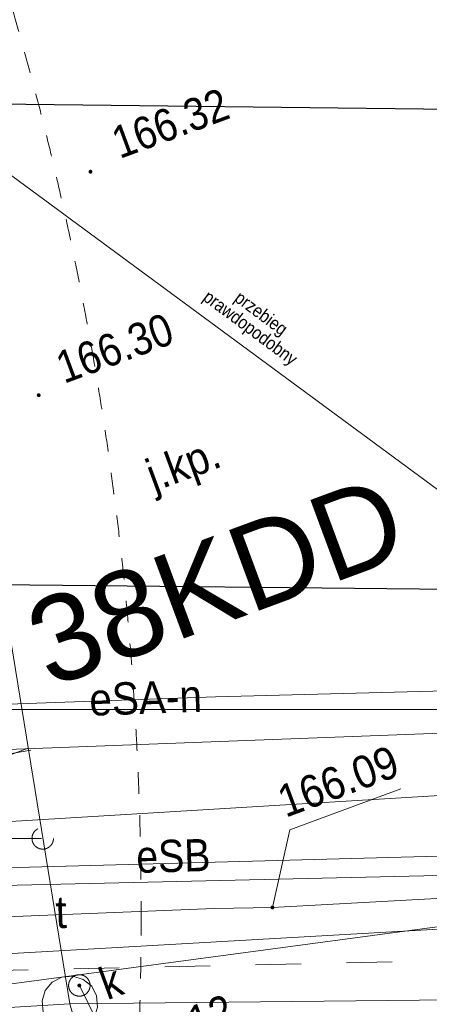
# Model space of a CAD drawing. Header units: millimetres. Extents: x -1155795 to 240441, y -422828 to 463730.
# Tile 43 of 66: x 38068 to 47600, y -17376 to 5541. Entities that reach past the tile are written whole.
import ezdxf
from ezdxf.xclip import XClip

# ---------------------------------------------------------------- set-up
doc = ezdxf.new("R2010")
doc.units = ezdxf.units.MM
doc.header["$MEASUREMENT"] = 0
doc.header["$XCLIPFRAME"] = 0
for name, pattern in [('Dashed', [2116.666667, 1058.333333, -1058.333333]), ('Dashed 1_500', [1000, 500, -500]), ('Wipeout_Contour', [1000, 0, -1000])]:
    doc.linetypes.add(name, pattern=pattern)
for name, color, linetype in [('00 PZT MAPA', 7, 'Continuous'), ('Sycow_7_RTPW02 - Punkt wysokościowy sztuczny', 7, 'Continuous'), ('Sycow_7_SUPS01_K - Punkt o określonej wysokości urządzenia', 7, 'Continuous'), ('Sycow_7_SUUS22_K - Właz okrągły', 7, 'Continuous')]:
    doc.layers.add(name, color=color, linetype=linetype)
for name, color, linetype, lineweight in [('0_Nr_pióra__38', 30, 'Continuous', 13), ('Nowe_Annotation - Label_Nr_pióra__85', 7, 'Continuous', 13), ('Sycow_7_@Wywiad_Nr_pióra__30', 30, 'Continuous', 18), ('Sycow_7_@Wywiad_Nr_pióra__34', 34, 'Continuous', 18), ('Sycow_7_@Wywiad_Nr_pióra__7', 7, 'Continuous', 18), ('Sycow_7_MCP_TDM - Tekst dodatkowy mały_Nr_pióra__1', 1, 'Continuous', 18), ('Sycow_7_Oś ulicy_Nr_pióra__5', 5, 'Continuous', 18), ('Sycow_7_przewód elektroenergetyczny (linia)-Atr1_Nr_pióra__1', 1, 'Continuous', 18), ('Sycow_7_przewód elektroenergetyczny (linia)_Nr_pióra__1', 1, 'Continuous', 18), ('Sycow_7_przewód kanalizacyjny (linia)_Nr_pióra__34', 34, 'Continuous', 18), ('Sycow_7_przewód telekomunikacyjny (linia)-Atr1_Nr_pióra__30', 30, 'Continuous', 18), ('Sycow_7_przewód wodociągowy (linia)_Nr_pióra__5', 5, 'Continuous', 18), ('Sycow_7_punkt o określonej wysokości (sieć telekomunikacyjna)-Atr2_Nr_pióra__30', 30, 'Continuous', 18), ('Sycow_7_punkt o określonej wysokości (sieć telekomunikacyjna)-Atr2_Nr_pióra__7', 7, 'Continuous', 18), ('Sycow_7_punkt o określonej wysokości (sieć telekomunikacyjna)_Nr_pióra__30', 30, 'Continuous', 18), ('Sycow_7_RTPW02_O - Punkt wysokościowy sztuczny_Nr_pióra__7', 7, 'Continuous', 18), ('Sycow_7_studzienka - przewód kanalizacyjny (powierzchnia)_Nr_pióra__34', 34, 'Continuous', 18), ('Sycow_7_SUPE - Przewód elektroenergetyczny_Nr_pióra__1', 1, 'Continuous', 18), ('Sycow_7_SUPE_O - Przewód elektroenergetyczny - opis_Nr_pióra__1', 1, 'Continuous', 18), ('Sycow_7_SUPS01_K - Punkt o określonej wysokości urządzenia_Nr_pióra__7', 7, 'Continuous', 18), ('Sycow_7_SUPS01_K_O - Punkt o określonej wysokości urządzenia - rzędna góry_Nr_pióra__36', 36, 'Continuous', 18), ('Sycow_7_SUUS22_K - Właz - opis_Nr_pióra__7', 7, 'Continuous', 18), ('Sycow_7_SUUS22_K - Właz okrągły_Nr_pióra__7', 7, 'Continuous', 18)]:
    doc.layers.add(name, color=color, linetype=linetype, lineweight=lineweight)
for name, color, linetype, lineweight, true_color in [('0_Nr_pióra__58', 7, 'Continuous', 13, 0xdf0000), ('0_Nr_pióra__78', 7, 'Continuous', 13, 0x00bb5e), ('0_Nr_pióra__99', 7, 'Continuous', 0, 0xaad2ff), ('Sycow_7_PZT_RT - Oznaczenie terenu_Nr_pióra__252', 7, 'Continuous', 18, 0x929292)]:
    doc.layers.add(name, color=color, linetype=linetype, lineweight=lineweight, true_color=true_color)
doc.styles.add('STYL_AUTOMATYCZNY_1', font='Arial.ttf')
doc.styles.add('STYL_AUTOMATYCZNY_5', font='txt', dxfattribs={"width": 0.9})
doc.styles.add('STYL_AUTOMATYCZNY_6', font='txt', dxfattribs={"width": 0.87})
doc.dimstyles.new('STYL_AUTOMATYCZNY__1', dxfattribs={"dimtxt": 0.18, "dimasz": 456, "dimexe": 0.18, "dimexo": 0.0625, "dimgap": 0, "dimtad": 0, "dimtih": 1, "dimtoh": 1, "dimdec": 4, "dimzin": 0, "dimdsep": 46, "dimcen": 0.09, "dimadec": 0, "dimazin": 0, "dimtfac": 1, "dimtdec": 4, "dimtmove": 0, "dimatfit": 3, "dimldrblk": 'ARROWHEAD_11', "dimfxl": 0, "dimtolj": 1, "dimtzin": 0, "dimarcsym": 0})

# ---------------------------------------------------------------- blocks, each defined once
blk = doc.blocks.new('Rysunek_1_7', base_point=(14567, -19307))
at = {"layer": 'Sycow_7_punkt o określonej wysokości (sieć telekomunikacyjna)_Nr_pióra__30', "linetype": 'Continuous', "lineweight": 18}
blk.add_hatch(color=30, dxfattribs=at).paths.add_polyline_path([(43991, -15106, 1), (43907, -15137, 1)])
at = {"layer": 'Sycow_7_RTPW02 - Punkt wysokościowy sztuczny', "linetype": 'Continuous', "lineweight": 0, "true_color": 0x000000}
for points in [[(39759, 2018, 1), (39674, 1986, 1)], [(38552, -3183, 1), (38468, -3214, 1)]]:
    blk.add_hatch(color=178, dxfattribs=at).paths.add_polyline_path(points)
at = {"layer": 'Sycow_7_@Wywiad_Nr_pióra__30', "color": 30, "linetype": 'Continuous', "lineweight": 18, "flags": 128}
blk.add_lwpolyline([(56319, -10744), (29335, -11761), (21224, -13246)], dxfattribs=at)
at = {"layer": 'Sycow_7_@Wywiad_Nr_pióra__34', "color": 34, "linetype": 'Continuous', "lineweight": 18, "flags": 128}
blk.add_lwpolyline([(25204, 11259), (53127, -9324), (56160, -12009)], dxfattribs=at)
at = {"layer": 'Sycow_7_@Wywiad_Nr_pióra__7', "color": 7, "linetype": 'Continuous', "lineweight": 18, "flags": 128}
blk.add_lwpolyline([(35249, -13277), (35617, -12398), (38268, -11417)], dxfattribs=at)
at = {"layer": 'Sycow_7_przewód elektroenergetyczny (linia)_Nr_pióra__1', "color": 1, "linetype": 'Continuous', "lineweight": 18, "flags": 128}
for points in [[(-85356, -12890), (-81672, -13351), (-62125, -14591), (-59177, -13051), (-51732, -13515), (-44925, -14130), (-19251, -14093), (-14162, -14416), (-4298, -13898), (-1624, -11789), (42623, -10217), (70284, -9497), (79476, -9784), (103123, -10145), (108910, -10427)], [(27076, -14854), (31243, -14761), (54228, -14227), (62305, -13721), (64185, -13846), (64378, -14915), (71907, -14687), (76113, -15188), (89059, -15246), (110939, -15904)]]:
    blk.add_lwpolyline(points, dxfattribs=at)
at = {"layer": 'Sycow_7_przewód kanalizacyjny (linia)_Nr_pióra__34', "color": 34, "linetype": 'Continuous', "lineweight": 18}
for p, q in [((39236, -17368), (-1177, -19792)), ((41220, -24397), (39236, -17368))]:
    blk.add_line(p, q, dxfattribs=at)
at = {"layer": 'Sycow_7_punkt o określonej wysokości (sieć telekomunikacyjna)-Atr2_Nr_pióra__7', "color": 7, "linetype": 'Continuous', "lineweight": 18, "flags": 128}
blk.add_lwpolyline([(43949, -15122), (44358, -13318), (46940, -12362)], dxfattribs=at)
at = {"layer": 'Sycow_7_SUPE - Przewód elektroenergetyczny_Nr_pióra__1', "color": 1, "linetype": 'Continuous', "lineweight": 18, "flags": 128}
blk.add_lwpolyline([(-15989, -15615), (-9393, -15487), (39148, -14158), (53879, -13767), (54050, -12890), (53669, -8471), (54290, 9480), (54999, 35301), (55460, 60549), (60098, 64263)], dxfattribs=at)
at = {"layer": 'Sycow_7_@Wywiad_Nr_pióra__7', "color": 7, "linetype": 'Continuous', "lineweight": 18, "insert": (41270, -5661), "char_height": 750, "attachment_point": 7, "rotation": 20.318, "style": 'STYL_AUTOMATYCZNY_5'}
blk.add_mtext('\\A1;{\\pql;\\fArial|b0|i0|c0|p0;\\W0.900000;j.kp.}', dxfattribs=at)
at = {"layer": 'Sycow_7_MCP_TDM - Tekst dodatkowy mały_Nr_pióra__1', "color": 1, "linetype": 'Continuous', "lineweight": 18, "insert": (43538, -1495), "char_height": 300, "attachment_point": 5, "rotation": 323.3757, "line_spacing_factor": 0.840816, "style": 'STYL_AUTOMATYCZNY_6'}
blk.add_mtext('\\A1;{\\pqc;\\fArial|b0|i0|c0|p0;\\W0.870000;przebieg\\P\\pqc;\\fArial|b0|i0|c0|p0;\\W0.870000;prawdopodobny}', dxfattribs=at)
at = {"layer": 'Sycow_7_przewód elektroenergetyczny (linia)-Atr1_Nr_pióra__1', "color": 1, "linetype": 'Continuous', "lineweight": 18, "insert": (39688, -10291), "char_height": 750, "attachment_point": 4, "rotation": 2.034, "style": 'STYL_AUTOMATYCZNY_5'}
blk.add_mtext('\\A1;{\\pql;\\fArial|b0|i0|c0|p0;\\W0.900000;eSA-n}', dxfattribs=at)
at = {"layer": 'Sycow_7_przewód telekomunikacyjny (linia)-Atr1_Nr_pióra__30', "color": 30, "linetype": 'Continuous', "lineweight": 18, "insert": (38900, -15235), "char_height": 750, "attachment_point": 4, "rotation": 1.67, "style": 'STYL_AUTOMATYCZNY_5'}
blk.add_mtext('\\A1;{\\pql;\\fArial|b0|i0|c0|p0;\\W0.900000;t}', dxfattribs=at)
at = {"layer": 'Sycow_7_punkt o określonej wysokości (sieć telekomunikacyjna)-Atr2_Nr_pióra__30', "color": 30, "linetype": 'Continuous', "lineweight": 18, "insert": (44258, -13047), "char_height": 750, "attachment_point": 7, "rotation": 20.318, "style": 'STYL_AUTOMATYCZNY_5'}
blk.add_mtext('\\A1;{\\pql;\\fArial|b0|i0|c0|p0;\\W0.900000;166.09}', dxfattribs=at)
at = {"layer": 'Sycow_7_PZT_RT - Oznaczenie terenu_Nr_pióra__252', "color": 252, "linetype": 'Continuous', "lineweight": 18, "true_color": 0x929292, "insert": (38417, -9095), "char_height": 2000, "attachment_point": 4, "rotation": 20.318, "style": 'STYL_AUTOMATYCZNY_1'}
blk.add_mtext('\\A1;{\\pql;\\fArial|b0|i0|c0|p0;\\W1.000000;38KDD}', dxfattribs=at)
at = {"layer": 'Sycow_7_RTPW02_O - Punkt wysokościowy sztuczny_Nr_pióra__7', "color": 7, "linetype": 'Continuous', "lineweight": 18, "char_height": 750, "attachment_point": 7, "rotation": 20.318, "style": 'STYL_AUTOMATYCZNY_6'}
for s, insert in [('\\A1;{\\pql;\\fArial|b0|i0|c0|p0;\\W0.870000;166.32}', (40399, 2286)), ('\\A1;{\\pql;\\fArial|b0|i0|c0|p0;\\W0.870000;166.30}', (39103, -2947))]:
    blk.add_mtext(s, dxfattribs=dict(at, insert=insert))
at = {"layer": 'Sycow_7_SUPE_O - Przewód elektroenergetyczny - opis_Nr_pióra__1', "color": 1, "linetype": 'Continuous', "lineweight": 18, "insert": (40781, -13949), "char_height": 750, "attachment_point": 4, "rotation": 1.5684, "style": 'STYL_AUTOMATYCZNY_6'}
blk.add_mtext('\\A1;{\\pql;\\fArial|b0|i0|c0|p0;\\W0.870000;eSB}', dxfattribs=at)
at = {"layer": 'Sycow_7_SUPS01_K_O - Punkt o określonej wysokości urządzenia - rzędna góry_Nr_pióra__36', "color": 36, "linetype": 'Continuous', "lineweight": 18, "insert": (40506, -18804), "char_height": 750, "attachment_point": 7, "rotation": 20.318, "style": 'STYL_AUTOMATYCZNY_6'}
blk.add_mtext('\\A1;{\\pql;\\fArial|b0|i0|c0|p0;\\W0.870000;166.12}', dxfattribs=at)
at = {"layer": 'Sycow_7_SUUS22_K - Właz - opis_Nr_pióra__7', "color": 7, "linetype": 'Continuous', "lineweight": 18, "insert": (39974, -16933), "char_height": 750, "attachment_point": 4, "rotation": 20.318, "style": 'STYL_AUTOMATYCZNY_6'}
blk.add_mtext('\\A1;{\\pql;\\fArial|b0|i0|c0|p0;\\W0.870000;k}', dxfattribs=at)
at = {"color": 254, "linetype": 'Wipeout_Contour', "lineweight": 0, "ltscale": 4250628.134423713}
blk.add_wipeout([(39690, -16850), (39684, -16836), (39677, -16822), (39670, -16808), (39661, -16795), (39652, -16782), (39642, -16770), (39631, -16759), (39619, -16748), (39607, -16738), (39594, -16729), (39581, -16721), (39567, -16713), (39553, -16707), (39538, -16701), (39523, -16696), (39508, -16693), (39492, -16690), (39477, -16688), (39461, -16687), (39445, -16687), (39430, -16688), (39414, -16690), (39399, -16694), (39384, -16698), (39369, -16703), (39354, -16708), (39340, -16715), (39326, -16723), (39313, -16732), (39301, -16741), (39289, -16751), (39277, -16762), (39267, -16773), (39257, -16786), (39248, -16798), (39239, -16812), (39232, -16826), (39225, -16840), (39220, -16854), (39215, -16869), (39211, -16885), (39208, -16900), (39206, -16916), (39206, -16931), (39206, -16947), (39207, -16963), (39209, -16978), (39212, -16994), (39216, -17009), (39221, -17024), (39227, -17038), (39234, -17053), (39242, -17066), (39250, -17079), (39259, -17092), (39270, -17104), (39280, -17115), (39292, -17126), (39304, -17136), (39317, -17145), (39330, -17153), (39344, -17161), (39358, -17167), (39373, -17173), (39388, -17178), (39403, -17181), (39419, -17184), (39434, -17186), (39450, -17187), (39466, -17187), (39481, -17186), (39497, -17184), (39512, -17180), (39527, -17176), (39542, -17171), (39557, -17166), (39571, -17159), (39585, -17151), (39598, -17143), (39611, -17133), (39623, -17123), (39634, -17112), (39645, -17101), (39654, -17088), (39664, -17076), (39672, -17062), (39679, -17048), (39686, -17034), (39692, -17020), (39696, -17005), (39700, -16989), (39703, -16974), (39705, -16958), (39705, -16943), (39705, -16927), (39704, -16911), (39702, -16896), (39699, -16880)], dxfattribs=at).dxf.layer = 'Sycow_7_SUUS22_K - Właz okrągły'
at = {"layer": 'Sycow_7_SUPS01_K - Punkt o określonej wysokości urządzenia', "linetype": 'Continuous', "lineweight": 0, "true_color": 0x000000}
blk.add_hatch(color=178, dxfattribs=at).paths.add_polyline_path([(39498, -16921, 1), (39413, -16953, 1)])
at = {"layer": 'Sycow_7_@Wywiad_Nr_pióra__30', "color": 30, "linetype": 'Continuous', "lineweight": 18, "flags": 128}
blk.add_lwpolyline([(61767, -14149), (43949, -15122), (42592, -15144), (28271, -15724), (-4303, -16703), (-45944, -17397)], dxfattribs=at)
at = {"layer": 'Sycow_7_@Wywiad_Nr_pióra__34', "color": 34, "linetype": 'Continuous', "lineweight": 18, "flags": 128}
blk.add_lwpolyline([(56160, -12009), (32852, -13422), (4921, -17139), (-3314, -18429)], dxfattribs=at)
at = {"layer": 'Sycow_7_Oś ulicy_Nr_pióra__5', "color": 5, "linetype": 'Continuous', "lineweight": 18, "flags": 128}
blk.add_lwpolyline([(-83070, -19065), (-77190, -19753), (-19864, -19492), (59637, -14954), (111023, -16134)], dxfattribs=at)
at = {"layer": 'Sycow_7_przewód kanalizacyjny (linia)_Nr_pióra__34', "color": 34, "linetype": 'Continuous', "lineweight": 18}
for p, q in [((39236, -17368), (34892, 9282)), ((92113, -16813), (39236, -17368))]:
    blk.add_line(p, q, dxfattribs=at)
at = {"layer": 'Sycow_7_przewód wodociągowy (linia)_Nr_pióra__5', "color": 5, "linetype": 'Continuous', "lineweight": 18, "flags": 128}
blk.add_lwpolyline([(111297, -16871), (105226, -16777), (92259, -16546), (87840, -16476), (87387, -16462), (77182, -16231), (58880, -15704), (58343, -15721), (48019, -15545), (32838, -17572), (31358, -17779), (29957, -17797), (14652, -17961), (-2946, -18154)], dxfattribs=at)
at = {"layer": 'Sycow_7_studzienka - przewód kanalizacyjny (powierzchnia)_Nr_pióra__34', "color": 34, "linetype": 'Continuous', "lineweight": 18, "flags": 128}
blk.add_lwpolyline([(38925, -17942), (38727, -17780), (38612, -17556), (38591, -17298), (38662, -17058), (38823, -16860), (39047, -16745), (39306, -16724), (39546, -16795), (39744, -16956), (39859, -17180), (39880, -17439), (39809, -17678), (39648, -17877), (39424, -17992), (39165, -18013)], close=True, dxfattribs=at)
at = {"layer": 'Sycow_7_SUPS01_K - Punkt o określonej wysokości urządzenia_Nr_pióra__7', "color": 7, "linetype": 'Continuous', "lineweight": 18, "flags": 128}
blk.add_lwpolyline([(43229, -17988), (40476, -19008), (39456, -16937)], dxfattribs=at)
at = {"layer": 'Sycow_7_SUUS22_K - Właz okrągły_Nr_pióra__7', "color": 7, "linetype": 'Continuous', "lineweight": 18}
for p, q in [((39326, -16723), (39313, -16732)), ((39340, -16715), (39326, -16723)), ((39354, -16708), (39340, -16715)), ((39369, -16703), (39354, -16708)), ((39384, -16698), (39369, -16703)), ((39399, -16694), (39384, -16698)), ((39414, -16690), (39399, -16694)), ((39430, -16688), (39414, -16690)), ((39445, -16687), (39430, -16688)), ((39461, -16687), (39445, -16687)), ((39477, -16688), (39461, -16687)), ((39492, -16690), (39477, -16688)), ((39508, -16693), (39492, -16690)), ((39523, -16696), (39508, -16693)), ((39538, -16701), (39523, -16696)), ((39553, -16707), (39538, -16701)), ((39567, -16713), (39553, -16707)), ((39581, -16721), (39567, -16713)), ((39594, -16729), (39581, -16721)), ((39607, -16738), (39594, -16729)), ((39208, -16900), (39206, -16916)), ((39206, -16916), (39206, -16931)), ((39206, -16931), (39206, -16947)), ((39206, -16947), (39207, -16963)), ((39211, -16885), (39208, -16900)), ((39215, -16869), (39211, -16885)), ((39220, -16854), (39215, -16869)), ((39225, -16840), (39220, -16854)), ((39232, -16826), (39225, -16840)), ((39239, -16812), (39232, -16826)), ((39248, -16798), (39239, -16812)), ((39257, -16786), (39248, -16798)), ((39267, -16773), (39257, -16786)), ((39277, -16762), (39267, -16773)), ((39289, -16751), (39277, -16762)), ((39301, -16741), (39289, -16751)), ((39313, -16732), (39301, -16741)), ((39619, -16748), (39607, -16738)), ((39631, -16759), (39619, -16748)), ((39642, -16770), (39631, -16759)), ((39652, -16782), (39642, -16770)), ((39661, -16795), (39652, -16782)), ((39670, -16808), (39661, -16795)), ((39677, -16822), (39670, -16808)), ((39684, -16836), (39677, -16822)), ((39690, -16850), (39684, -16836)), ((39699, -16880), (39690, -16850)), ((39702, -16896), (39699, -16880)), ((39704, -16911), (39702, -16896)), ((39703, -16974), (39705, -16958)), ((39705, -16927), (39704, -16911)), ((39705, -16943), (39705, -16927)), ((39705, -16958), (39705, -16943)), ((39207, -16963), (39209, -16978)), ((39209, -16978), (39212, -16994)), ((39212, -16994), (39216, -17009)), ((39216, -17009), (39221, -17024)), ((39221, -17024), (39227, -17038)), ((39227, -17038), (39234, -17053)), ((39234, -17053), (39242, -17066)), ((39242, -17066), (39250, -17079)), ((39250, -17079), (39259, -17092)), ((39259, -17092), (39270, -17104)), ((39270, -17104), (39280, -17115)), ((39280, -17115), (39292, -17126)), ((39292, -17126), (39304, -17136)), ((39304, -17136), (39317, -17145)), ((39317, -17145), (39330, -17153)), ((39330, -17153), (39344, -17161)), ((39344, -17161), (39358, -17167)), ((39358, -17167), (39373, -17173)), ((39373, -17173), (39388, -17178)), ((39388, -17178), (39403, -17181)), ((39403, -17181), (39419, -17184)), ((39419, -17184), (39434, -17186)), ((39434, -17186), (39450, -17187)), ((39450, -17187), (39466, -17187)), ((39466, -17187), (39481, -17186)), ((39481, -17186), (39497, -17184)), ((39497, -17184), (39512, -17180)), ((39512, -17180), (39527, -17176)), ((39527, -17176), (39542, -17171)), ((39542, -17171), (39557, -17166)), ((39557, -17166), (39571, -17159)), ((39571, -17159), (39585, -17151)), ((39585, -17151), (39598, -17143)), ((39598, -17143), (39611, -17133)), ((39611, -17133), (39623, -17123)), ((39623, -17123), (39634, -17112)), ((39634, -17112), (39645, -17101)), ((39645, -17101), (39654, -17088)), ((39654, -17088), (39664, -17076)), ((39664, -17076), (39672, -17062)), ((39672, -17062), (39679, -17048)), ((39679, -17048), (39686, -17034)), ((39686, -17034), (39692, -17020)), ((39692, -17020), (39696, -17005)), ((39696, -17005), (39700, -16989)), ((39700, -16989), (39703, -16974))]:
    blk.add_line(p, q, dxfattribs=at)
blk.add_circle((39456, -16937), 250, dxfattribs=at)
blk = doc.blocks.new('ARROWHEAD_11')
at = {"color": 0, "linetype": 'Continuous', "lineweight": 0}
blk.add_line((0, 0), (-1, 0), dxfattribs=at)
at = {"color": 0, "linetype": 'Continuous', "lineweight": 0, "const_width": 0.25, "flags": 128}
blk.add_lwpolyline([(-0.125, 0, 1), (0.125, 0, 1)], format="xyb", close=True, dxfattribs=at)

msp = doc.modelspace()

# ---------------------------------------------------------------- block references
at = {"layer": '00 PZT MAPA', "color": 7, "linetype": 'Continuous', "lineweight": 15}
ref = msp.add_blockref('Rysunek_1_7', (14567, -19307), dxfattribs=at)
XClip(ref).set_block_clipping_path([(-38444.7789564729, -141413.2871562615), (134317.2398628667, -77444.9644498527), (67578.7707096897, 102798.5088210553), (-105183.2481096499, 38830.1861146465)])

# ---------------------------------------------------------------- next in the draw order: linework, layer by layer
at = {"layer": '0_Nr_pióra__38', "color": 30, "linetype": 'Dashed', "lineweight": 13}
msp.add_line((31018, -12693), (38683, -11404), dxfattribs=at)
at = {"layer": '0_Nr_pióra__58', "color": 12, "linetype": 'Dashed', "lineweight": 13, "true_color": 0xdf0000}
msp.add_line((-45320, -18388), (57456, -16156), dxfattribs=at)
at = {"layer": '0_Nr_pióra__78', "color": 112, "linetype": 'Dashed', "lineweight": 13, "true_color": 0x00bb5e}
msp.add_lwpolyline([(29047, -13514), (38604, -13514)], dxfattribs=at)
msp.add_circle((38604, -13514), 250, dxfattribs=at)
at = {"layer": '0_Nr_pióra__99', "color": 141, "linetype": 'Dashed 1_500', "lineweight": 0, "true_color": 0xaad2ff}
for centre, radius in [((88699, -12696), 150000), ((-56052, -28118), 150000), ((-34105, -15278), 75000)]:
    msp.add_circle(centre, radius, dxfattribs=at)

# ---------------------------------------------------------------- next in the draw order: leaders
at = {"layer": 'Nowe_Annotation - Label_Nr_pióra__85', "color": 7, "linetype": 'Continuous', "lineweight": 13, "annotation_type": 0, "has_hookline": 1, "hookline_direction": 0}
for points, text_width in [([(31882, 3643), (51882, 3417), (56882, 3417)], 23854), ([(30982, -7532), (51804, -7757), (56804, -7757)], 26792), ([(29482, -10504), (56804, -10519)], 8162)]:
    msp.add_leader(points, dimstyle='STYL_AUTOMATYCZNY__1', dxfattribs=dict(at, text_width=text_width))

doc.saveas('drawing.dxf')
